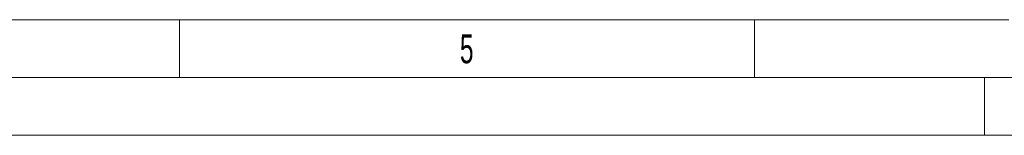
# Model space of a CAD drawing. Header units: millimetres. Extents: x 0 to 2100, y 0 to 1485.
# Tile 2 of 44: x 731 to 1159, y 0 to 50. Entities that reach past the tile are written whole.
import ezdxf

# ---------------------------------------------------------------- set-up
doc = ezdxf.new("R2010")
doc.units = ezdxf.units.MM
doc.header["$LTSCALE"] = 5
doc.styles.add('SLDTEXTSTYLE1', font='TXT', dxfattribs={"width": 0.638186})

msp = doc.modelspace()

# ---------------------------------------------------------------- linework, layer by layer
at = {"color": 7, "linetype": 'Continuous', "lineweight": 18}
for p, q in [((50, 50), (1160.6, 50)), ((800, 50), (800, 25)), ((1050, 50), (1050, 25)), ((25, 25), (2075, 25)), ((1150, 0), (1150, 25)), ((0, 0), (2100, 0))]:
    msp.add_line(p, q, dxfattribs=at)

# ---------------------------------------------------------------- texts
at = {"color": 7, "linetype": 'Continuous', "lineweight": 0, "insert": (924.91, 43.674), "char_height": 12.5, "attachment_point": 2, "style": 'SLDTEXTSTYLE1'}
msp.add_mtext('5', dxfattribs=at)

doc.saveas('drawing.dxf')
